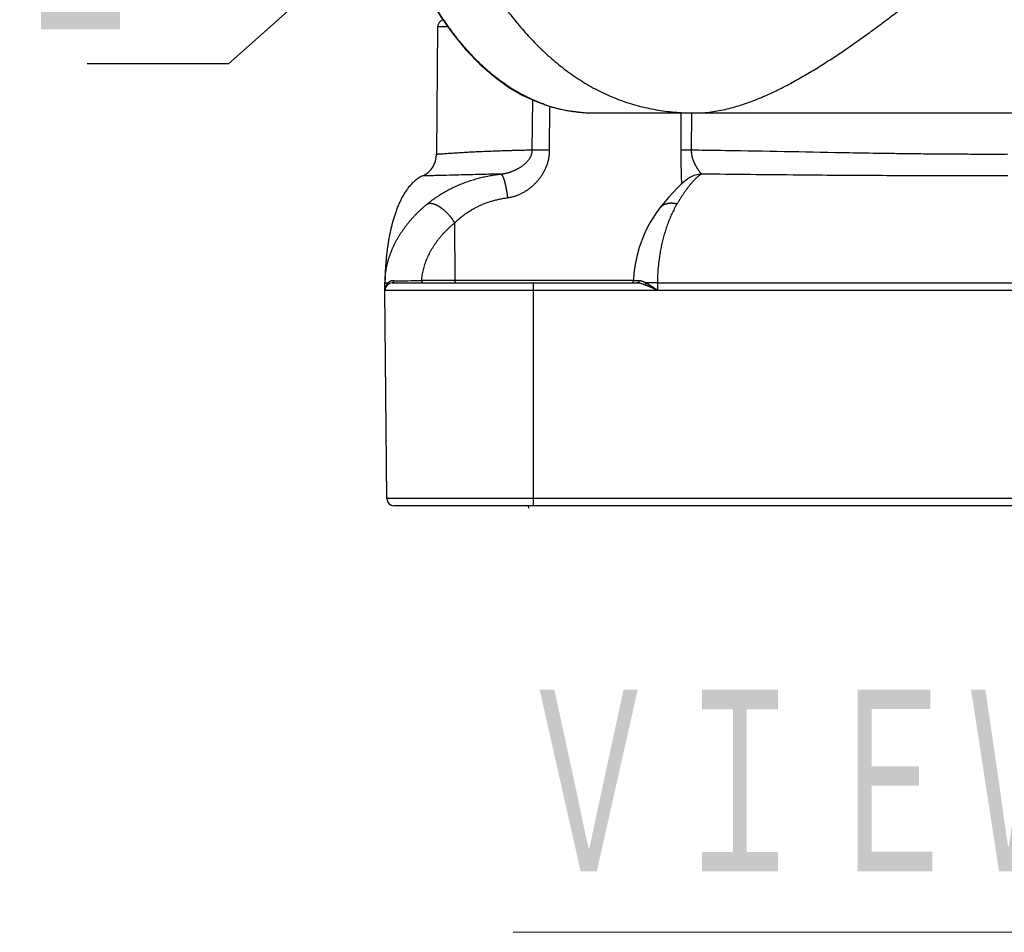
# Model space of a CAD drawing. Header units: millimetres. Extents: x 0 to 1076, y 0 to 742.
# Tile 7 of 124: x 313 to 354, y 157 to 196. Entities that reach past the tile are written whole.
import ezdxf

# ---------------------------------------------------------------- set-up
doc = ezdxf.new("R2010")
doc.units = ezdxf.units.MM
doc.header["$LTSCALE"] = 0.454724
doc.layers.add('NoLayerName_001', color=7, linetype='Continuous')
doc.styles.get("Standard").update_dxf_attribs({"font": 'txt', "bigfont": 'extfont2'})
doc.dimstyles.get("Standard").update_dxf_attribs({"dimtxt": 2.5, "dimasz": 2.5, "dimexe": 1, "dimexo": 1, "dimtad": 1, "dimdec": 3, "dimzin": 0, "dimdsep": 46, "dimtxsty": 'Standard', "dimcen": 2.5, "dimadec": 3, "dimazin": 0, "dimtfac": 0.75, "dimtdec": 3, "dimtmove": 0, "dimatfit": 3, "dimfxl": 1, "dimarcsym": 0})

msp = doc.modelspace()

# ---------------------------------------------------------------- linework, layer by layer
at = {"layer": 'NoLayerName_001', "color": 7, "linetype": 'Continuous', "lineweight": 25}
for p, q in [((330.2367, 195.5755), (330.1895, 190.1568)), ((336.9284, 191.9129), (371.9437, 191.9129)), ((341.1673, 191.9129), (367.7048, 191.9129)), ((340.9374, 189.168), (340.936, 189.1671)), ((339.6571, 187.8654), (339.6566, 187.8648)), ((328.0027, 184.3895), (328.0027, 184.6945)), ((328.3077, 184.6945), (338.7038, 184.6945)), ((328.0027, 184.3895), (380.8694, 184.3895)), ((328.0799, 175.5419), (328.0027, 184.3895)), ((380.4872, 175.2395), (328.3849, 175.2395))]:
    msp.add_line(p, q, dxfattribs=at)
at = {"layer": 'NoLayerName_001', "color": 8, "linetype": 'Continuous', "lineweight": 25}
for p, q in [((330.668, 195.5755), (330.2367, 195.5755)), ((334.2552, 190.3324), (334.2713, 192.4682)), ((334.9908, 190.3289), (335.003, 192.1948)), ((340.559, 191.9129), (340.5518, 190.3289)), ((341.0059, 191.9129), (340.9989, 190.3324)), ((330.9578, 187.2495), (330.9647, 184.7957)), ((328.1056, 184.6964), (328.1303, 184.6966)), ((338.5488, 184.7957), (329.565, 184.7957)), ((334.3071, 175.2395), (334.3071, 184.6945)), ((339.5638, 184.6945), (339.0707, 184.6966)), ((339.5638, 184.6945), (339.562, 184.3895)), ((339.5638, 184.6945), (369.3083, 184.6945)), ((380.7922, 175.5419), (328.0799, 175.5419))]:
    msp.add_line(p, q, dxfattribs=at)
at = {"layer": 'NoLayerName_001', "color": 7, "linetype": 'Continuous', "lineweight": 25}
for points in [[(329.8839, 196.7946), (330.3718, 195.9954), (330.8917, 195.2587), (331.4463, 194.5829), (332.0293, 193.9782), (332.6315, 193.4548), (333.2453, 193.0143), (333.8515, 192.6612), (334.4655, 192.3789), (335.0934, 192.1638), (335.7491, 192.0134), (336.4542, 191.9286), (336.9284, 191.9129)], [(340.9374, 189.168), (340.8535, 189.1116), (340.7126, 189.0041), (340.5647, 188.8765), (340.4036, 188.7232), (340.2262, 188.54), (340.0325, 188.3245), (339.8224, 188.0743), (339.6566, 187.8648)], [(339.6571, 187.8654), (339.4668, 187.6013), (339.2485, 187.2472), (339.0652, 186.8923), (338.9145, 186.5418), (338.7949, 186.2034), (338.7012, 185.8739), (338.6306, 185.5509), (338.5813, 185.2302), (338.5531, 184.9023), (338.5488, 184.7934)]]:
    msp.add_lwpolyline(points, dxfattribs=at)
for centre, radius, start, end in [((330.5417, 195.5729), 0.305, 105.0442, 179.49996), ((329.1728, 190.1657), 1.0167, 295.04595, 359.49996), ((331.1209, 184.6941), 3.1182, 179.83538, 179.9922), ((328.3077, 184.3895), 0.305, 90, 180), ((338.4472, 184.7962), 0.1017, 270.00004, 358.43024), ((328.3849, 175.5445), 0.305, 180.5, 270)]:
    msp.add_arc(centre, radius, start, end, dxfattribs=at)
at = {"layer": 'NoLayerName_001', "color": 8, "linetype": 'Continuous', "lineweight": 25}
for centre, radius, start, end in [((336.8414, 198.1738), 6.2544, 250.56275, 251.79905), ((336.8474, 198.1929), 6.2744, 251.80198, 254.77691), ((336.856, 198.225), 6.3076, 254.77733, 259.15773), ((336.87, 198.2986), 6.3826, 259.15903, 260.64301), ((336.9004, 198.501), 6.5872, 260.66832, 265.755), ((336.916, 198.6961), 6.7829, 265.74565, 266.65), ((336.9269, 198.9094), 6.9965, 266.66265, 270.01215), ((334.0742, 76.591), 113.7416, 89.538306, 89.908847), ((341.4598, 188.3408), 0.9783, 91.68223, 122.27004), ((328.3848, 184.4197), 0.3761, 129.53488, 132.5819), ((328.3775, 184.4293), 0.3641, 112.65221, 129.61149), ((328.4414, 379.6703), 194.8778, 269.97974, 270.330344), ((328.4493, 184.3895), 0.4466, 176.59694, 179.99909), ((328.4464, 184.3897), 0.4437, 165.16525, 176.60026), ((328.4379, 184.3918), 0.4349, 160.81779, 165.13704), ((335.3004, 175.8433), 1.3741, 206.11761, 211.31486)]:
    msp.add_arc(centre, radius, start, end, dxfattribs=at)
for points, knots in [([(328.6046, 207.3989), (328.6326, 207.2713), (328.6879, 207.0158), (328.7757, 206.6337), (328.8664, 206.2522), (328.9606, 205.8716), (329.0583, 205.4918), (329.1597, 205.113), (329.2648, 204.7352), (329.3736, 204.3585), (329.4862, 203.9829), (329.6029, 203.6084), (329.7236, 203.2353), (329.8484, 202.8636), (329.9776, 202.4933), (330.1111, 202.1246), (330.2491, 201.7576), (330.3917, 201.3922), (330.5391, 201.0287), (330.6914, 200.6673), (330.8489, 200.3081), (331.0116, 199.9512), (331.1798, 199.5969), (331.3537, 199.2453), (331.5334, 198.8967), (331.7192, 198.5511), (331.9112, 198.209), (332.1096, 197.8705), (332.3146, 197.5361), (332.5264, 197.2058), (332.7451, 196.88), (332.971, 196.5591), (333.2043, 196.2435), (333.4452, 195.9336), (333.694, 195.63), (333.9509, 195.3332), (334.2162, 195.0438), (334.49, 194.7622), (334.7728, 194.4895), (335.0634, 194.2249), (335.2659, 194.0586), (335.366, 193.9742)], [0, 0, 0, 0, 0.3920441, 0.7841228, 1.176225, 1.5683419, 1.9604673, 2.3525976, 2.7447318, 3.1368716, 3.5290172, 3.9211614, 4.3132996, 4.7054311, 5.0975598, 5.4896937, 5.8818457, 6.2740305, 6.666238, 7.0584476, 7.4506475, 7.8428364, 8.2350231, 8.6272277, 9.0194791, 9.4117718, 9.8040741, 10.1963688, 10.5886559, 10.9809534, 11.3732978, 11.7657323, 12.1582183, 12.5506995, 12.9431564, 13.3356092, 13.7281204, 14.1207956, 14.5136637, 14.906585, 15.2994655, 15.2994655, 15.2994655, 15.2994655]), ([(341.1673, 191.9129), (341.281, 191.9168), (341.5087, 191.9192), (341.8488, 191.9561), (342.1868, 192.0098), (342.5215, 192.0817), (342.8523, 192.1685), (343.1789, 192.269), (343.5013, 192.3816), (343.8195, 192.5051), (344.1339, 192.638), (344.4446, 192.7792), (344.7518, 192.9278), (345.0556, 193.0833), (345.3562, 193.2448), (345.6538, 193.4118), (345.9486, 193.5835), (346.2409, 193.7596), (346.5306, 193.9396), (346.8181, 194.1232), (347.1034, 194.3102), (347.3868, 194.5001), (347.6684, 194.6926), (347.9483, 194.8875), (348.2266, 195.0846), (348.5035, 195.2838), (348.7791, 195.4849), (349.0534, 195.6876), (349.3266, 195.8918), (349.5988, 196.0973), (349.87, 196.3041), (350.1404, 196.5121), (350.4099, 196.721), (350.6788, 196.9308), (350.9471, 197.1414), (351.2148, 197.3527), (351.482, 197.5647), (351.8377, 197.848), (352.2814, 198.2034), (353.0783, 198.8452), (353.6968, 199.3459), (354.139, 199.7032)], [0, 0, 0, 0, 0.3411376, 0.6828057, 1.0250186, 1.3674003, 1.7093419, 2.0508472, 2.3921965, 2.7335254, 3.0748361, 3.4160608, 3.7572527, 4.0984685, 4.4397191, 4.7809734, 5.1221717, 5.4633133, 5.8044324, 6.1455483, 6.4866661, 6.8277779, 7.1688718, 7.5099559, 7.8510396, 8.1921264, 8.5332155, 8.8743012, 9.2153776, 9.556448, 9.8975164, 10.2385845, 10.5796525, 10.9207189, 11.2617814, 11.6028412, 11.9439004, 12.2849603, 12.9670854, 13.6492184, 15.3545502, 15.3545502, 15.3545502, 15.3545502]), ([(334.7601, 192.2759), (334.6945, 192.3002), (334.5627, 192.3474), (334.3684, 192.4276), (334.1763, 192.5131), (333.9869, 192.6048), (333.8003, 192.702), (333.6165, 192.8048), (333.4358, 192.9127), (333.2583, 193.0257), (333.0841, 193.1434), (332.9131, 193.2658), (332.7454, 193.3925), (332.5809, 193.5234), (332.4198, 193.6582), (332.2619, 193.7969), (332.1073, 193.9392), (331.956, 194.0849), (331.8079, 194.2338), (331.6629, 194.3859), (331.5211, 194.5408), (331.3824, 194.6986), (331.2467, 194.8589), (331.1139, 195.0218), (330.984, 195.1869), (330.857, 195.3541), (330.7328, 195.5235), (330.6113, 195.6948), (330.4926, 195.868), (330.3766, 196.043), (330.2629, 196.2195), (330.1896, 196.3387), (330.1526, 196.3981)], [0, 0, 0, 0, 0.2099324, 0.4200265, 0.6302738, 0.8406504, 1.0511182, 1.2616257, 1.4721094, 1.6824974, 1.8927717, 2.1029737, 2.3131354, 2.5232771, 2.7334072, 2.9435232, 3.1536123, 3.36366, 3.5736857, 3.7837126, 3.993754, 4.2038146, 4.41389, 4.6239679, 4.8340285, 5.0440628, 5.2540781, 5.4640778, 5.6740614, 5.8840236, 6.0939553, 6.3038431, 6.3038431, 6.3038431, 6.3038431]), ([(335.366, 193.9742), (335.4692, 193.8936), (335.6733, 193.7294), (335.9928, 193.5005), (336.3203, 193.2831), (336.6574, 193.0802), (337.0029, 192.8917), (337.3564, 192.7184), (337.7171, 192.561), (338.0844, 192.42), (338.4574, 192.2961), (338.8355, 192.1901), (339.218, 192.1019), (339.604, 192.031), (339.9927, 191.977), (340.3833, 191.9398), (340.7751, 191.9165), (341.0366, 191.9153), (341.1673, 191.9129)], [0, 0, 0, 0, 0.3928223, 0.7856514, 1.1786411, 1.5719704, 1.9655316, 2.3591322, 2.7526108, 3.1458437, 3.5387519, 3.9313146, 4.3236543, 4.7159315, 5.1082302, 5.500569, 5.8928919, 6.2850492, 6.2850492, 6.2850492, 6.2850492]), ([(334.2552, 190.3324), (334.1812, 190.3309), (334.0332, 190.3279), (333.8113, 190.3229), (333.6016, 190.3178), (333.4043, 190.3126), (333.2194, 190.3074), (333.0468, 190.3022), (332.8865, 190.297), (332.7386, 190.292), (332.5907, 190.2867), (332.4428, 190.281), (332.2949, 190.2751), (332.1593, 190.2693), (332.0361, 190.2638), (331.9252, 190.2587), (331.8143, 190.2533), (331.7035, 190.2478), (331.5926, 190.242), (331.4818, 190.2359), (331.3709, 190.2297), (331.2601, 190.2231), (331.1493, 190.2164), (331.0385, 190.2094), (330.9277, 190.2022), (330.7924, 190.1932), (330.6201, 190.1813), (330.4724, 190.1708), (330.374, 190.1641), (330.3371, 190.1617), (330.3001, 190.1594), (330.2632, 190.1575), (330.2263, 190.1549), (330.2017, 190.1565), (330.1895, 190.1568)], [0, 0, 0, 0, 0.2220207, 0.4440417, 0.6660629, 0.8510807, 1.0360988, 1.221117, 1.3691313, 1.5171455, 1.6651595, 1.8131733, 1.9611871, 2.1092009, 2.2202113, 2.3312217, 2.4422321, 2.5532424, 2.6642528, 2.7752632, 2.8862735, 2.9972839, 3.1082942, 3.2193045, 3.3303148, 3.4413251, 3.6263421, 3.8483624, 3.8853664, 3.9223695, 3.9593714, 3.9963808, 4.0333795, 4.0701522, 4.0701522, 4.0701522, 4.0701522]), ([(332.9157, 189.3188), (332.9306, 189.3205), (332.9605, 189.3236), (333.0052, 189.33), (333.0497, 189.3374), (333.0941, 189.3459), (333.1382, 189.3556), (333.1821, 189.3663), (333.2258, 189.3781), (333.2692, 189.3909), (333.3123, 189.4047), (333.355, 189.4194), (333.3975, 189.4351), (333.4395, 189.4517), (333.4812, 189.4693), (333.5224, 189.4878), (333.5632, 189.5072), (333.6035, 189.5276), (333.6433, 189.5489), (333.6826, 189.5712), (333.7213, 189.5944), (333.7594, 189.6186), (333.7969, 189.6437), (333.8337, 189.6698), (333.8697, 189.6969), (333.905, 189.725), (333.9394, 189.7542), (333.9728, 189.7845), (334.0052, 189.816), (334.0364, 189.8486), (334.0663, 189.8824), (334.0948, 189.9174), (334.1218, 189.9537), (334.1469, 189.9913), (334.1701, 190.0301), (334.191, 190.0702), (334.2094, 190.1117), (334.2249, 190.1543), (334.2379, 190.1979), (334.2434, 190.2277), (334.2466, 190.2425)], [0, 0, 0, 0, 0.0450777, 0.0901788, 0.1353061, 0.1804607, 0.2256419, 0.2708473, 0.3160729, 0.3613132, 0.4065615, 0.4518094, 0.4970485, 0.5422742, 0.5874843, 0.6326773, 0.6778528, 0.7230111, 0.7681535, 0.8132823, 0.858401, 0.9035139, 0.9486248, 0.9937305, 1.0388304, 1.0839288, 1.1290358, 1.1741593, 1.2192879, 1.2644149, 1.3095456, 1.3546977, 1.3998822, 1.4450713, 1.490256, 1.5354603, 1.5807446, 1.6261522, 1.6715946, 1.716979, 1.716979, 1.716979, 1.716979]), ([(333.2015, 188.3143), (333.2255, 188.318), (333.2737, 188.3247), (333.3452, 188.3392), (333.4163, 188.3562), (333.4868, 188.3762), (333.5565, 188.3989), (333.6254, 188.4241), (333.6933, 188.452), (333.7601, 188.4822), (333.8258, 188.5148), (333.8902, 188.5495), (333.9533, 188.5864), (334.0149, 188.6254), (334.0752, 188.6664), (334.134, 188.7093), (334.1913, 188.754), (334.2473, 188.8006), (334.3017, 188.849), (334.3546, 188.8991), (334.4059, 188.9509), (334.4555, 189.0044), (334.5035, 189.0596), (334.5496, 189.1163), (334.5939, 189.1746), (334.6363, 189.2343), (334.6766, 189.2954), (334.7149, 189.3578), (334.751, 189.4214), (334.7848, 189.4862), (334.8163, 189.5521), (334.8455, 189.6191), (334.8721, 189.687), (334.8962, 189.7558), (334.9178, 189.8254), (334.9366, 189.8958), (334.9528, 189.9669), (334.9661, 190.0386), (334.9769, 190.1107), (334.9814, 190.1592), (334.984, 190.1833)], [0, 0, 0, 0, 0.0728387, 0.1458088, 0.2189072, 0.2921203, 0.365426, 0.4387939, 0.5121868, 0.585561, 0.6588676, 0.7320532, 0.8050823, 0.8779861, 0.9508059, 1.0235784, 1.0963366, 1.1691067, 1.2419051, 1.314747, 1.3876486, 1.4606272, 1.533693, 1.6068271, 1.6800051, 1.7532041, 1.8264033, 1.8995843, 1.9727317, 2.0458333, 2.1188808, 2.1918701, 2.2648032, 2.3376924, 2.4105546, 2.4834113, 2.5562879, 2.6292037, 2.7021377, 2.7750596, 2.7750596, 2.7750596, 2.7750596]), ([(334.2466, 190.2425), (334.2486, 190.2574), (334.2539, 190.2872), (334.2544, 190.3174), (334.2552, 190.3324)], [0, 0, 0, 0, 0.04526477, 0.090387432, 0.090387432, 0.090387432, 0.090387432]), ([(334.984, 190.1833), (334.9856, 190.2076), (334.9898, 190.256), (334.9901, 190.3046), (334.9908, 190.3289)], [0, 0, 0, 0, 0.07288178, 0.14569766, 0.14569766, 0.14569766, 0.14569766]), ([(340.5518, 190.3289), (340.5517, 190.3097), (340.5516, 190.2713), (340.5517, 190.2138), (340.5519, 190.1562), (340.5524, 190.0987), (340.553, 190.0411), (340.5538, 189.9836), (340.5548, 189.926), (340.5559, 189.8685), (340.5572, 189.811), (340.5586, 189.7534), (340.5606, 189.6767), (340.5634, 189.5809), (340.5684, 189.4275), (340.573, 189.2933), (340.5764, 189.1782), (340.578, 189.1207), (340.5794, 189.0632), (340.5805, 189.0056), (340.5812, 188.9481), (340.5813, 188.9097), (340.5814, 188.8905)], [0, 0, 0, 0, 0.0575462, 0.1150927, 0.1726397, 0.2301874, 0.2877361, 0.3452857, 0.4028361, 0.4603873, 0.5179389, 0.5754908, 0.6330424, 0.7481434, 0.8632382, 1.0934215, 1.1509701, 1.2085203, 1.2660702, 1.3236186, 1.3811651, 1.4387109, 1.4387109, 1.4387109, 1.4387109]), ([(340.9989, 190.3324), (340.9592, 190.3324), (340.8847, 190.3323), (340.7952, 190.332), (340.7356, 190.3317), (340.7008, 190.3315), (340.6561, 190.331), (340.6163, 190.3305), (340.5816, 190.33), (340.5667, 190.3297), (340.5567, 190.3291), (340.5518, 190.3289)], [0, 0, 0, 0, 0.11925244, 0.22360189, 0.26832223, 0.29813397, 0.32794395, 0.40248102, 0.41739236, 0.43230008, 0.44720495, 0.44720495, 0.44720495, 0.44720495]), ([(354.435, 190.1568), (354.2857, 190.1564), (353.987, 190.1555), (353.3898, 190.1552), (352.6433, 190.1566), (351.7475, 190.1615), (350.8517, 190.1693), (349.9559, 190.18), (348.9109, 190.1951), (346.5224, 190.2358), (343.9847, 190.2881), (341.7454, 190.3224), (341.1482, 190.3304), (340.9989, 190.3324)], [0, 0, 0, 0, 0.4479138, 0.8958291, 1.7916625, 2.6874977, 3.5833307, 4.4791591, 5.3749868, 6.71873, 11.6457753, 12.9895156, 13.4374288, 13.4374288, 13.4374288, 13.4374288]), ([(340.9989, 190.3324), (340.9991, 190.3249), (340.9992, 190.3099), (341, 190.2875), (341.0013, 190.265), (341.003, 190.2426), (341.0051, 190.2201), (341.0076, 190.1978), (341.0106, 190.1754), (341.014, 190.1532), (341.0178, 190.131), (341.022, 190.1089), (341.0266, 190.0869), (341.0316, 190.0649), (341.037, 190.0431), (341.0428, 190.0213), (341.0489, 189.9997), (341.0554, 189.9782), (341.0622, 189.9567), (341.0694, 189.9354), (341.0769, 189.9142), (341.0847, 189.8931), (341.0928, 189.8721), (341.1011, 189.8513), (341.1098, 189.8305), (341.1188, 189.8099), (341.128, 189.7894), (341.1375, 189.769), (341.1472, 189.7488), (341.1572, 189.7286), (341.1674, 189.7086), (341.1779, 189.6887), (341.1885, 189.6689), (341.1994, 189.6493), (341.2105, 189.6297), (341.2218, 189.6103), (341.2333, 189.591), (341.2449, 189.5718), (341.2568, 189.5527), (341.2689, 189.5337), (341.2771, 189.5212), (341.2811, 189.5149)], [0, 0, 0, 0, 0.02247636, 0.0449633, 0.06745979, 0.08996449, 0.11247578, 0.1349918, 0.15751041, 0.18002926, 0.20254576, 0.22505714, 0.24756118, 0.27005914, 0.29255298, 0.31504421, 0.33753386, 0.36002255, 0.38251044, 0.40499731, 0.42748253, 0.44996547, 0.47244691, 0.49492778, 0.51740865, 0.53988976, 0.56237102, 0.58485202, 0.60733207, 0.62981068, 0.65228824, 0.67476504, 0.69724122, 0.71971667, 0.74219111, 0.76466409, 0.78713592, 0.80960775, 0.83208065, 0.85455557, 0.87703334, 0.87703334, 0.87703334, 0.87703334]), ([(332.9157, 189.3188), (332.8053, 189.3166), (332.5706, 189.3121), (332.2118, 189.3042), (331.8115, 189.2947), (331.1904, 189.2789), (330.6384, 189.2632), (330.1968, 189.2527), (330.0588, 189.2497), (329.9483, 189.2476), (329.8517, 189.246), (329.7827, 189.245), (329.7275, 189.2443), (329.686, 189.244), (329.6446, 189.2436), (329.617, 189.2444), (329.6032, 189.2446)], [0, 0, 0, 0, 0.3313379, 0.7040932, 1.0768483, 1.5324378, 2.5678682, 2.7335372, 2.8577888, 2.9820405, 3.0648753, 3.1477084, 3.1891265, 3.2305463, 3.271959, 3.3133685, 3.3133685, 3.3133685, 3.3133685]), ([(329.7938, 188.0468), (329.8235, 188.0704), (329.8825, 188.1182), (329.9732, 188.1871), (330.0651, 188.2544), (330.1584, 188.3198), (330.2531, 188.3833), (330.349, 188.4449), (330.4461, 188.5045), (330.5445, 188.5622), (330.6439, 188.6178), (330.7445, 188.6714), (330.8461, 188.723), (330.9486, 188.7726), (331.0522, 188.8201), (331.1566, 188.8656), (331.262, 188.909), (331.3681, 188.9504), (331.475, 188.9897), (331.5827, 189.0269), (331.6911, 189.0621), (331.8001, 189.0953), (331.9097, 189.1265), (332.0198, 189.1556), (332.1305, 189.1827), (332.2416, 189.2079), (332.3532, 189.2311), (332.4651, 189.2524), (332.5773, 189.2718), (332.6899, 189.2893), (332.8027, 189.3052), (332.878, 189.3141), (332.9157, 189.3187)], [0, 0, 0, 0, 0.1138524, 0.227746, 0.341673, 0.455625, 0.5695934, 0.683569, 0.7975425, 0.9115052, 1.0254552, 1.1393956, 1.2533289, 1.3672569, 1.4811808, 1.5951011, 1.7090179, 1.8229324, 1.936848, 2.0507675, 2.1646921, 2.2786218, 2.3925554, 2.5064906, 2.620424, 2.7343552, 2.8482843, 2.9622095, 3.0761267, 3.1900299, 3.3039113, 3.417761, 3.417761, 3.417761, 3.417761]), ([(332.9157, 189.3188), (332.9236, 189.3149), (332.9412, 189.3091), (332.9587, 189.2877), (332.9746, 189.2662), (332.9876, 189.243), (332.9994, 189.2193), (333.0105, 189.1952), (333.0207, 189.1706), (333.0304, 189.1458), (333.0395, 189.1207), (333.0481, 189.0955), (333.0562, 189.0702), (333.064, 189.0448), (333.0714, 189.0193), (333.0786, 188.9938), (333.0855, 188.9681), (333.0922, 188.9424), (333.0987, 188.9166), (333.1049, 188.8908), (333.1109, 188.8649), (333.1168, 188.839), (333.1224, 188.813), (333.1278, 188.7869), (333.1331, 188.7609), (333.1382, 188.7347), (333.1432, 188.7086), (333.148, 188.6825), (333.1527, 188.6563), (333.1572, 188.6301), (333.1616, 188.6039), (333.1659, 188.5776), (333.17, 188.5514), (333.174, 188.5251), (333.1779, 188.4988), (333.1816, 188.4725), (333.1853, 188.4461), (333.1888, 188.4198), (333.1922, 188.3934), (333.1943, 188.3759), (333.1954, 188.3671)], [0, 0, 0, 0, 0.0263884, 0.053929, 0.0806893, 0.1070794, 0.1335027, 0.1600499, 0.1866814, 0.2133436, 0.2399792, 0.266578, 0.2931535, 0.3197169, 0.3462764, 0.3728378, 0.3994033, 0.4259735, 0.4525489, 0.4791295, 0.5057153, 0.5323057, 0.5589001, 0.5854976, 0.6120971, 0.6386972, 0.6652964, 0.6918929, 0.718486, 0.7450759, 0.771663, 0.7982476, 0.8248302, 0.851411, 0.8779903, 0.9045684, 0.9311456, 0.9577221, 0.9842982, 1.010874, 1.010874, 1.010874, 1.010874]), ([(341.4311, 189.3187), (341.4239, 189.3144), (341.4095, 189.306), (341.3884, 189.2924), (341.3677, 189.2783), (341.3474, 189.2636), (341.3273, 189.2484), (341.3077, 189.2328), (341.2883, 189.2168), (341.2691, 189.2005), (341.2503, 189.1839), (341.2316, 189.1671), (341.2132, 189.15), (341.1951, 189.1327), (341.1771, 189.1152), (341.1593, 189.0975), (341.1418, 189.0796), (341.1244, 189.0616), (341.1072, 189.0434), (341.0901, 189.025), (341.0733, 189.0064), (341.0621, 188.994), (341.0566, 188.9878)], [0, 0, 0, 0, 0.0250573, 0.05011783, 0.07519172, 0.1002842, 0.1253961, 0.1505242, 0.17566167, 0.20079851, 0.22592254, 0.25102996, 0.27612429, 0.30120874, 0.32628599, 0.35135819, 0.37642705, 0.40149378, 0.42655919, 0.45162367, 0.47668722, 0.50174947, 0.50174947, 0.50174947, 0.50174947]), ([(341.2811, 189.5149), (341.2853, 189.5086), (341.2935, 189.4961), (341.3061, 189.4775), (341.3189, 189.459), (341.3319, 189.4406), (341.345, 189.4225), (341.3585, 189.4045), (341.3721, 189.3866), (341.386, 189.369), (341.4002, 189.3515), (341.4146, 189.3341), (341.4257, 189.324), (341.4311, 189.3188)], [0, 0, 0, 0, 0.02248099, 0.04496244, 0.06744024, 0.08991075, 0.1123709, 0.13482128, 0.15727721, 0.17975852, 0.20228432, 0.22480622, 0.24725736, 0.24725736, 0.24725736, 0.24725736]), ([(354.4361, 189.2446), (353.569, 189.2445), (352.1818, 189.2431), (350.2743, 189.2466), (348.7137, 189.2521), (347.1531, 189.2613), (344.7255, 189.2812), (342.8182, 189.3041), (341.4311, 189.3188)], [0, 0, 0, 0, 2.6010673, 4.1617084, 5.7223466, 7.2829826, 8.8436197, 13.0053167, 13.0053167, 13.0053167, 13.0053167]), ([(341.0566, 188.9878), (341.0439, 188.9733), (341.0185, 188.9446), (340.9813, 188.9006), (340.9447, 188.8561), (340.9088, 188.8111), (340.8734, 188.7656), (340.8386, 188.7196), (340.8043, 188.6733), (340.7705, 188.6266), (340.7371, 188.5796), (340.7042, 188.5324), (340.6716, 188.4848), (340.6394, 188.4371), (340.6076, 188.389), (340.5762, 188.3408), (340.5451, 188.2923), (340.5144, 188.2436), (340.484, 188.1946), (340.4539, 188.1455), (340.4241, 188.0963), (340.4045, 188.0632), (340.3947, 188.0467)], [0, 0, 0, 0, 0.0575829, 0.1151694, 0.1727647, 0.2303718, 0.2879912, 0.3456212, 0.4032586, 0.4608979, 0.5185322, 0.576156, 0.6337706, 0.6913781, 0.7489802, 0.8065783, 0.8641736, 0.9217666, 0.9793579, 1.0369476, 1.0945353, 1.1521208, 1.1521208, 1.1521208, 1.1521208]), ([(329.7938, 188.0468), (329.8029, 188.0511), (329.8206, 188.0608), (329.8496, 188.0697), (329.8794, 188.0757), (329.9097, 188.0785), (329.9399, 188.0785), (329.97, 188.0761), (329.9998, 188.0715), (330.0293, 188.0652), (330.0585, 188.0575), (330.0872, 188.0485), (330.1155, 188.0383), (330.1434, 188.027), (330.1709, 188.0149), (330.1981, 188.0018), (330.2248, 187.9881), (330.2512, 187.9736), (330.2772, 187.9585), (330.3028, 187.9427), (330.3281, 187.9265), (330.353, 187.9096), (330.3776, 187.8924), (330.4019, 187.8746), (330.4259, 187.8565), (330.4495, 187.8379), (330.4729, 187.8189), (330.4959, 187.7996), (330.5186, 187.7799), (330.541, 187.7599), (330.5631, 187.7395), (330.585, 187.7189), (330.6065, 187.6979), (330.6277, 187.6766), (330.6487, 187.6551), (330.6693, 187.6332), (330.6897, 187.6111), (330.7098, 187.5887), (330.7295, 187.5661), (330.749, 187.5432), (330.7617, 187.5277), (330.7681, 187.52)], [0, 0, 0, 0, 0.0300699, 0.0603319, 0.0907472, 0.1211088, 0.1512986, 0.1814341, 0.2115811, 0.2417363, 0.2718558, 0.3019483, 0.3320373, 0.3621326, 0.3922317, 0.4223218, 0.4523979, 0.4824681, 0.5125384, 0.542611, 0.5726853, 0.6027575, 0.6328238, 0.6628865, 0.692948, 0.72301, 0.753073, 0.7831366, 0.8131998, 0.8432609, 0.8733205, 0.9033795, 0.9334382, 0.963497, 0.9935558, 1.0236144, 1.0536721, 1.0837287, 1.1137848, 1.1438409, 1.1738976, 1.1738976, 1.1738976, 1.1738976]), ([(330.9578, 187.2495), (330.9782, 187.2688), (331.0188, 187.3076), (331.0814, 187.3639), (331.1451, 187.419), (331.2099, 187.4728), (331.2759, 187.5252), (331.343, 187.5762), (331.4111, 187.6258), (331.4804, 187.6738), (331.5506, 187.7203), (331.6219, 187.7653), (331.6941, 187.8086), (331.7673, 187.8504), (331.8414, 187.8905), (331.9163, 187.929), (331.9921, 187.9658), (332.0687, 188.0009), (332.1461, 188.0343), (332.2241, 188.0659), (332.3029, 188.0959), (332.3823, 188.1242), (332.4622, 188.1507), (332.5428, 188.1755), (332.6238, 188.1986), (332.7053, 188.22), (332.7872, 188.2398), (332.8695, 188.2579), (332.9521, 188.2744), (333.035, 188.2892), (333.1181, 188.3028), (333.1737, 188.3103), (333.2015, 188.3143)], [0, 0, 0, 0, 0.0841722, 0.1683776, 0.252608, 0.3368559, 0.4211148, 0.5053789, 0.5896435, 0.6739052, 0.7581624, 0.8424148, 0.9266621, 1.0109046, 1.0951431, 1.1793788, 1.2636134, 1.3478494, 1.4320891, 1.5163336, 1.6005832, 1.6848371, 1.7690939, 1.8533513, 1.9376067, 2.0218609, 2.1061141, 2.1903644, 2.2746075, 2.3588369, 2.4430439, 2.5272177, 2.5272177, 2.5272177, 2.5272177]), ([(333.1954, 188.3671), (333.1964, 188.3583), (333.1985, 188.3407), (333.2005, 188.3231), (333.2015, 188.3143)], [0, 0, 0, 0, 0.026575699, 0.053151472, 0.053151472, 0.053151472, 0.053151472]), ([(340.3947, 188.0468), (340.3754, 188.0131), (340.3361, 187.9463), (340.2811, 187.8437), (340.2284, 187.74), (340.1781, 187.6349), (340.1303, 187.5288), (340.0847, 187.4216), (340.0414, 187.3135), (340.0002, 187.2046), (339.9611, 187.095), (339.924, 186.9847), (339.889, 186.8737), (339.8559, 186.7622), (339.8247, 186.6501), (339.7953, 186.5375), (339.7677, 186.4245), (339.742, 186.311), (339.718, 186.1971), (339.6957, 186.0829), (339.6752, 185.9684), (339.6565, 185.8535), (339.6394, 185.7384), (339.6241, 185.623), (339.6104, 185.5074), (339.5985, 185.3916), (339.5883, 185.2757), (339.5798, 185.1596), (339.5731, 185.0434), (339.5681, 184.9271), (339.5648, 184.8109), (339.5643, 184.7333), (339.5638, 184.6945)], [0, 0, 0, 0, 0.1163035, 0.2326475, 0.3490364, 0.4654645, 0.581917, 0.6983699, 0.8147939, 0.9311853, 1.0475575, 1.1639204, 1.2802801, 1.3966392, 1.5129969, 1.6293494, 1.7456965, 1.8620431, 1.9783933, 2.0947502, 2.211116, 2.327492, 2.4438783, 2.5602743, 2.6766763, 2.7930784, 2.9094752, 3.0258615, 3.1422329, 3.2585851, 3.3749146, 3.4912182, 3.4912182, 3.4912182, 3.4912182]), ([(340.3947, 188.0468), (340.386, 188.0488), (340.3687, 188.0531), (340.3426, 188.0586), (340.3163, 188.0635), (340.2899, 188.0678), (340.2634, 188.0713), (340.2367, 188.0742), (340.2101, 188.0764), (340.1833, 188.0778), (340.1565, 188.0784), (340.1298, 188.0782), (340.103, 188.0772), (340.0763, 188.0753), (340.0496, 188.0725), (340.0231, 188.0688), (339.9968, 188.0642), (339.9706, 188.0585), (339.9446, 188.0519), (339.9189, 188.0442), (339.8936, 188.0354), (339.8687, 188.0256), (339.8442, 188.0146), (339.8203, 188.0025), (339.7969, 187.9892), (339.7743, 187.9748), (339.7524, 187.9592), (339.7313, 187.9425), (339.7111, 187.9248), (339.6919, 187.906), (339.6737, 187.8863), (339.6627, 187.8723), (339.6571, 187.8654)], [0, 0, 0, 0, 0.0267102, 0.05344063, 0.08018512, 0.10693884, 0.13369843, 0.16046208, 0.18722964, 0.21400266, 0.24078418, 0.26757149, 0.29435704, 0.32113595, 0.34790652, 0.37467047, 0.40143322, 0.42820402, 0.45499393, 0.48179797, 0.50860535, 0.53541037, 0.56221297, 0.58901931, 0.61584229, 0.64269939, 0.66958406, 0.69647266, 0.72334356, 0.75017837, 0.77696297, 0.80368852, 0.80368852, 0.80368852, 0.80368852]), ([(329.565, 184.7957), (329.5677, 184.8341), (329.5717, 184.911), (329.5861, 185.0257), (329.6052, 185.14), (329.6297, 185.2536), (329.6591, 185.3663), (329.6932, 185.4779), (329.7318, 185.5884), (329.7745, 185.6974), (329.8212, 185.805), (329.8716, 185.9109), (329.9255, 186.0149), (329.9826, 186.1169), (330.0426, 186.2167), (330.1055, 186.3143), (330.171, 186.4097), (330.2392, 186.5029), (330.3099, 186.594), (330.383, 186.683), (330.4586, 186.7701), (330.5365, 186.8552), (330.6167, 186.9383), (330.6989, 187.0194), (330.7832, 187.0984), (330.8693, 187.1754), (330.9284, 187.2247), (330.9578, 187.2495)], [0, 0, 0, 0, 0.115393, 0.2309627, 0.3467854, 0.4629046, 0.5793332, 0.696056, 0.8130323, 0.9301986, 1.0474705, 1.1647454, 1.2819041, 1.398813, 1.5153258, 1.6313655, 1.7470304, 1.8624371, 1.9776948, 2.0929049, 2.2081612, 2.3235294, 2.4389908, 2.5545049, 2.6700287, 2.7855171, 2.9009232, 2.9009232, 2.9009232, 2.9009232]), ([(330.7681, 187.52), (330.7744, 187.5122), (330.7871, 187.4967), (330.8056, 187.473), (330.8238, 187.4491), (330.8418, 187.425), (330.8594, 187.4006), (330.8767, 187.376), (330.8936, 187.3512), (330.9102, 187.3261), (330.9265, 187.3008), (330.9424, 187.2753), (330.9526, 187.2581), (330.9578, 187.2495)], [0, 0, 0, 0, 0.03005772, 0.06011704, 0.09017843, 0.12024231, 0.15030772, 0.18037289, 0.2104363, 0.24049674, 0.27055328, 0.30060534, 0.33065264, 0.33065264, 0.33065264, 0.33065264]), ([(328.0027, 184.6945), (328.0035, 184.6946), (328.0051, 184.6948), (328.0074, 184.6947), (328.0096, 184.6951), (328.0117, 184.6953), (328.014, 184.6953), (328.0164, 184.6953), (328.0187, 184.6953), (328.021, 184.6953), (328.0241, 184.6954), (328.0271, 184.6955), (328.0301, 184.6956), (328.0324, 184.6956), (328.0347, 184.6956), (328.0476, 184.6958), (328.0652, 184.696), (328.0881, 184.6963), (328.0995, 184.6964), (328.1056, 184.6964)], [0, 0, 0, 0, 0.00246231, 0.00482533, 0.00682955, 0.0089848, 0.01129996, 0.0136876, 0.01605775, 0.01837719, 0.02065991, 0.02517534, 0.02743715, 0.0297112, 0.03199497, 0.03428576, 0.06860385, 0.08461283, 0.10291198, 0.10291198, 0.10291198, 0.10291198]), ([(328.1303, 184.6966), (328.1293, 184.6956), (328.1273, 184.6937), (328.1244, 184.6908), (328.1214, 184.6879), (328.1185, 184.6849), (328.1157, 184.6819), (328.1128, 184.6788), (328.11, 184.6758), (328.1073, 184.6727), (328.1045, 184.6695), (328.1018, 184.6664), (328.0991, 184.6632), (328.0965, 184.66), (328.0939, 184.6567), (328.0913, 184.6534), (328.0888, 184.6501), (328.0863, 184.6468), (328.0838, 184.6435), (328.0814, 184.6401), (328.079, 184.6367), (328.0774, 184.6344), (328.0766, 184.6333)], [0, 0, 0, 0, 0.004155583, 0.008311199, 0.012467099, 0.016623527, 0.020780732, 0.024938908, 0.029098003, 0.033257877, 0.037418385, 0.041579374, 0.045740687, 0.049902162, 0.054063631, 0.058224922, 0.062385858, 0.066546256, 0.070705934, 0.0748647, 0.079022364, 0.08317873, 0.08317873, 0.08317873, 0.08317873]), ([(328.1303, 184.6966), (328.1306, 184.6952), (328.1311, 184.6925), (328.1317, 184.6884), (328.1321, 184.6843), (328.1323, 184.6801), (328.1324, 184.6759), (328.1322, 184.6718), (328.1319, 184.6676), (328.1313, 184.6634), (328.1306, 184.6593), (328.1296, 184.6552), (328.1284, 184.6512), (328.1269, 184.6473), (328.1253, 184.6434), (328.1234, 184.6396), (328.1213, 184.636), (328.1191, 184.6324), (328.1166, 184.6291), (328.1139, 184.6259), (328.1111, 184.6228), (328.109, 184.621), (328.108, 184.6201)], [0, 0, 0, 0, 0.004139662, 0.008293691, 0.012457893, 0.016628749, 0.020803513, 0.024980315, 0.029158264, 0.03333756, 0.0375196, 0.04170709, 0.045903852, 0.05010957, 0.054319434, 0.058528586, 0.062732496, 0.066927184, 0.071109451, 0.075277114, 0.079429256, 0.083566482, 0.083566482, 0.083566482, 0.083566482]), ([(328.3725, 184.7925), (328.3702, 184.7924), (328.3656, 184.7924), (328.3587, 184.7922), (328.3517, 184.7919), (328.3448, 184.7914), (328.3379, 184.7907), (328.331, 184.79), (328.3242, 184.7891), (328.3173, 184.788), (328.3104, 184.7869), (328.3036, 184.7856), (328.2968, 184.7841), (328.29, 184.7825), (328.2833, 184.7808), (328.2766, 184.779), (328.2699, 184.777), (328.2633, 184.7749), (328.2567, 184.7727), (328.2502, 184.7703), (328.2437, 184.7679), (328.2395, 184.7661), (328.2373, 184.7652)], [0, 0, 0, 0, 0.00692016, 0.01384052, 0.02076239, 0.0276871, 0.03461603, 0.04155044, 0.04849027, 0.0554347, 0.06238284, 0.06933377, 0.07628656, 0.08324023, 0.09019379, 0.09714623, 0.10409653, 0.11104367, 0.11798664, 0.12492441, 0.13185599, 0.1387804, 0.1387804, 0.1387804, 0.1387804]), ([(328.3725, 184.7925), (328.3724, 184.791), (328.3724, 184.7882), (328.3721, 184.7839), (328.3717, 184.7797), (328.3712, 184.7754), (328.3706, 184.7712), (328.3698, 184.767), (328.3689, 184.7628), (328.368, 184.7587), (328.3668, 184.7545), (328.3656, 184.7504), (328.3642, 184.7464), (328.3627, 184.7424), (328.3611, 184.7384), (328.3593, 184.7346), (328.3574, 184.7308), (328.3553, 184.727), (328.353, 184.7234), (328.3506, 184.7198), (328.348, 184.7164), (328.3452, 184.7132), (328.3422, 184.71), (328.3391, 184.7071), (328.3357, 184.7045), (328.3322, 184.702), (328.3284, 184.6999), (328.3245, 184.698), (328.3204, 184.6965), (328.3162, 184.6954), (328.312, 184.6947), (328.3091, 184.6946), (328.3077, 184.6945)], [0, 0, 0, 0, 0.00426165, 0.00852695, 0.01279516, 0.01706561, 0.0213378, 0.02561133, 0.02988597, 0.03416164, 0.03843845, 0.04271621, 0.04699352, 0.05126934, 0.05554338, 0.05981619, 0.06408922, 0.06836485, 0.07264648, 0.07693688, 0.08123095, 0.08552313, 0.08981124, 0.094097, 0.09838654, 0.10269086, 0.10702022, 0.1113612, 0.11569572, 0.12001069, 0.12429979, 0.12856545, 0.12856545, 0.12856545, 0.12856545]), ([(329.565, 184.7957), (329.565, 184.7937), (329.5651, 184.7898), (329.5653, 184.784), (329.5657, 184.7781), (329.5664, 184.7723), (329.5673, 184.7663), (329.5684, 184.7603), (329.5699, 184.754), (329.5717, 184.7476), (329.5739, 184.7412), (329.5763, 184.7348), (329.5791, 184.7285), (329.5823, 184.7225), (329.5857, 184.7168), (329.5895, 184.7115), (329.5936, 184.7067), (329.5981, 184.7025), (329.6029, 184.6991), (329.608, 184.6966), (329.6136, 184.6948), (329.6174, 184.6947), (329.6194, 184.6945)], [0, 0, 0, 0, 0.00589732, 0.01172773, 0.01754881, 0.02342093, 0.02940716, 0.03557296, 0.04198316, 0.0486339, 0.05544495, 0.06233497, 0.06922695, 0.07604994, 0.08274142, 0.08925068, 0.09554359, 0.10160913, 0.10746795, 0.11318209, 0.11886309, 0.12467343, 0.12467343, 0.12467343, 0.12467343]), ([(330.9647, 184.7957), (330.9647, 184.7937), (330.9647, 184.7898), (330.965, 184.784), (330.9654, 184.7781), (330.966, 184.7723), (330.9669, 184.7663), (330.9681, 184.7603), (330.9696, 184.754), (330.9714, 184.7476), (330.9735, 184.7412), (330.976, 184.7348), (330.9788, 184.7285), (330.9819, 184.7225), (330.9854, 184.7168), (330.9891, 184.7115), (330.9933, 184.7067), (330.9977, 184.7025), (331.0025, 184.6991), (331.0077, 184.6966), (331.0132, 184.6948), (331.0171, 184.6947), (331.019, 184.6945)], [0, 0, 0, 0, 0.00589732, 0.01172773, 0.01754881, 0.02342093, 0.02940716, 0.03557296, 0.04198316, 0.04863389, 0.05544494, 0.06233496, 0.06922694, 0.07604993, 0.08274141, 0.08925067, 0.09554358, 0.10160912, 0.10746794, 0.11318208, 0.11886308, 0.12467341, 0.12467341, 0.12467341, 0.12467341]), ([(338.7821, 184.7925), (338.7391, 184.7925), (338.678, 184.7925), (338.6134, 184.7927), (338.5847, 184.7929), (338.5727, 184.7929), (338.5632, 184.793), (338.5596, 184.7932), (338.556, 184.793), (338.5524, 184.7933), (338.55, 184.7934), (338.5488, 184.7934)], [0, 0, 0, 0, 0.12923055, 0.18307893, 0.19384827, 0.21539436, 0.21896586, 0.22253487, 0.22619525, 0.22972121, 0.23333144, 0.23333144, 0.23333144, 0.23333144]), ([(338.7821, 184.7925), (338.7821, 184.7909), (338.782, 184.7879), (338.7816, 184.7833), (338.781, 184.7787), (338.7803, 184.7742), (338.7795, 184.7697), (338.7785, 184.7652), (338.7773, 184.7608), (338.7759, 184.7564), (338.7744, 184.752), (338.7727, 184.7477), (338.7709, 184.7435), (338.7688, 184.7394), (338.7666, 184.7353), (338.7643, 184.7314), (338.7617, 184.7276), (338.759, 184.7239), (338.756, 184.7203), (338.7529, 184.7169), (338.7496, 184.7137), (338.7462, 184.7106), (338.7426, 184.7078), (338.7388, 184.7052), (338.7348, 184.7028), (338.7307, 184.7007), (338.7264, 184.6989), (338.722, 184.6973), (338.7176, 184.6961), (338.713, 184.6952), (338.7084, 184.6946), (338.7054, 184.6946), (338.7038, 184.6946)], [0, 0, 0, 0, 0.00458079, 0.00916733, 0.01375856, 0.01835348, 0.02295126, 0.02755123, 0.03215291, 0.03675606, 0.04136056, 0.04596515, 0.05056814, 0.05516859, 0.05976639, 0.06436235, 0.0689583, 0.07355711, 0.07816208, 0.08277147, 0.08738175, 0.09199099, 0.09659917, 0.1012084, 0.10582312, 0.11044973, 0.11508661, 0.11972509, 0.12435729, 0.12897693, 0.13357991, 0.13816495, 0.13816495, 0.13816495, 0.13816495]), ([(339.0214, 184.6201), (339.0163, 184.6219), (339.006, 184.6256), (338.9906, 184.631), (338.9751, 184.6364), (338.9596, 184.6416), (338.9441, 184.6467), (338.9285, 184.6516), (338.9129, 184.6564), (338.8972, 184.6611), (338.8814, 184.6655), (338.8655, 184.6698), (338.8496, 184.6739), (338.8337, 184.6777), (338.8176, 184.6813), (338.8015, 184.6845), (338.7853, 184.6874), (338.7691, 184.6899), (338.7528, 184.6919), (338.7365, 184.6934), (338.7202, 184.6944), (338.7093, 184.6944), (338.7038, 184.6945)], [0, 0, 0, 0, 0.01635813, 0.03271215, 0.04906358, 0.06541422, 0.08176614, 0.09812175, 0.11448383, 0.13085549, 0.14724032, 0.1636423, 0.18006564, 0.1965065, 0.21295225, 0.22939193, 0.24581731, 0.26222325, 0.27860818, 0.2949745, 0.31132904, 0.32768348, 0.32768348, 0.32768348, 0.32768348]), ([(339.0707, 184.6966), (339.0662, 184.6989), (339.0571, 184.7035), (339.0434, 184.7104), (339.0297, 184.7171), (339.0159, 184.7237), (339.0021, 184.7301), (338.9881, 184.7364), (338.9741, 184.7425), (338.96, 184.7484), (338.9458, 184.7541), (338.9314, 184.7597), (338.917, 184.7649), (338.9024, 184.77), (338.8877, 184.7747), (338.8729, 184.779), (338.8579, 184.7828), (338.8429, 184.7861), (338.8278, 184.7888), (338.8126, 184.7909), (338.7974, 184.7922), (338.7872, 184.7923), (338.7821, 184.7925)], [0, 0, 0, 0, 0.01528834, 0.03056865, 0.04584374, 0.06111682, 0.07639161, 0.09167235, 0.10696388, 0.12227169, 0.13760197, 0.15296167, 0.1683585, 0.18379212, 0.19923997, 0.21467961, 0.23009376, 0.2454713, 0.26080829, 0.27610901, 0.29138714, 0.30666668, 0.30666668, 0.30666668, 0.30666668]), ([(339.0707, 184.6966), (339.0702, 184.6952), (339.0691, 184.6923), (339.0674, 184.6881), (339.0656, 184.6839), (339.0637, 184.6797), (339.0617, 184.6756), (339.0596, 184.6715), (339.0575, 184.6674), (339.0553, 184.6634), (339.053, 184.6594), (339.0506, 184.6554), (339.0481, 184.6515), (339.0455, 184.6477), (339.0428, 184.6439), (339.0401, 184.6402), (339.0372, 184.6366), (339.0343, 184.6331), (339.0312, 184.6297), (339.028, 184.6264), (339.0248, 184.6231), (339.0225, 184.6211), (339.0214, 184.6201)], [0, 0, 0, 0, 0.004572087, 0.009142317, 0.013714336, 0.018291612, 0.022877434, 0.027474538, 0.032081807, 0.036696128, 0.041314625, 0.045934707, 0.050554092, 0.05517083, 0.059783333, 0.064390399, 0.068991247, 0.07358554, 0.078173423, 0.082755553, 0.087333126, 0.091907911, 0.091907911, 0.091907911, 0.091907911]), ([(339.562, 184.3895), (339.5378, 184.4056), (339.4976, 184.4324), (339.4493, 184.4643), (339.417, 184.4855), (339.3928, 184.5014), (339.3685, 184.5172), (339.3442, 184.5329), (339.3198, 184.5486), (339.2953, 184.5642), (339.2708, 184.5797), (339.2462, 184.595), (339.2216, 184.6102), (339.1968, 184.6252), (339.1718, 184.64), (339.1468, 184.6546), (339.1216, 184.6689), (339.0963, 184.683), (339.0792, 184.692), (339.0707, 184.6966)], [0, 0, 0, 0, 0.0869135, 0.14485382, 0.17382497, 0.20279759, 0.23177237, 0.26075007, 0.28973154, 0.31871747, 0.34770631, 0.37669563, 0.40568343, 0.43466823, 0.46364915, 0.492626, 0.52159937, 0.55057067, 0.57954227, 0.57954227, 0.57954227, 0.57954227]), ([(328.0766, 184.6333), (328.0756, 184.6317), (328.0735, 184.6287), (328.0705, 184.6241), (328.0676, 184.6194), (328.0647, 184.6147), (328.0618, 184.6099), (328.0591, 184.6052), (328.0564, 184.6003), (328.0537, 184.5955), (328.0511, 184.5906), (328.0486, 184.5856), (328.0462, 184.5807), (328.0438, 184.5757), (328.0415, 184.5706), (328.0392, 184.5656), (328.037, 184.5605), (328.0349, 184.5554), (328.0329, 184.5502), (328.0309, 184.5451), (328.0289, 184.5399), (328.0277, 184.5364), (328.0271, 184.5347)], [0, 0, 0, 0, 0.00552575, 0.01105158, 0.01657799, 0.0221055, 0.02763462, 0.03316577, 0.03869882, 0.0442335, 0.04976949, 0.05530647, 0.06084412, 0.06638211, 0.07192007, 0.07745765, 0.08299449, 0.0885302, 0.09406442, 0.09959674, 0.10512678, 0.11065415, 0.11065415, 0.11065415, 0.11065415]), ([(339.562, 184.3895), (339.5352, 184.4017), (339.4906, 184.4219), (339.437, 184.4461), (339.4013, 184.4621), (339.3744, 184.4741), (339.3476, 184.486), (339.3207, 184.4979), (339.2938, 184.5097), (339.2668, 184.5214), (339.2398, 184.533), (339.2127, 184.5445), (339.1856, 184.5559), (339.1585, 184.5671), (339.1312, 184.5781), (339.1039, 184.589), (339.0765, 184.5996), (339.049, 184.61), (339.0306, 184.6167), (339.0214, 184.6201)], [0, 0, 0, 0, 0.08815868, 0.14692997, 0.17631622, 0.20570337, 0.23509186, 0.26448216, 0.29387483, 0.32327024, 0.35266736, 0.38206472, 0.41146114, 0.44085575, 0.47024801, 0.49963783, 0.52902554, 0.55841197, 0.5877985, 0.5877985, 0.5877985, 0.5877985])]:
    msp.add_open_spline(points, degree=3, knots=knots, dxfattribs=at)
at = {"layer": 'NoLayerName_001', "color": 7, "linetype": 'Continuous', "lineweight": 25}
for points, knots in [([(329.6032, 189.2446), (329.5761, 189.2308), (329.5211, 189.2045), (329.4426, 189.1573), (329.3669, 189.106), (329.2944, 189.0501), (329.2251, 188.9905), (329.1589, 188.9273), (329.0958, 188.8611), (329.0357, 188.7921), (328.9785, 188.7206), (328.9241, 188.6469), (328.8723, 188.5713), (328.8229, 188.4941), (328.776, 188.4155), (328.7314, 188.3356), (328.6889, 188.2546), (328.6485, 188.1726), (328.61, 188.0897), (328.5734, 188.0059), (328.5384, 187.9215), (328.505, 187.8364), (328.4732, 187.7507), (328.4428, 187.6645), (328.4139, 187.5779), (328.3863, 187.4907), (328.3599, 187.4032), (328.3348, 187.3153), (328.3109, 187.2272), (328.2881, 187.1387), (328.2663, 187.0499), (328.2457, 186.9609), (328.226, 186.8717), (328.2073, 186.7823), (328.1896, 186.6927), (328.1727, 186.6029), (328.1568, 186.5129), (328.1417, 186.4228), (328.1275, 186.3326), (328.114, 186.2422), (328.1058, 186.1819), (328.1016, 186.1517)], [0, 0, 0, 0, 0.0913793, 0.1828503, 0.2743295, 0.3657532, 0.4571646, 0.548574, 0.639988, 0.7314601, 0.8230154, 0.9146445, 1.0063065, 1.0979323, 1.1894615, 1.2809212, 1.3723463, 1.4637593, 1.5551713, 1.6465827, 1.7379842, 1.8293702, 1.9207501, 2.0121314, 2.1035176, 2.1949086, 2.2863012, 2.3776884, 2.4690637, 2.5604303, 2.6517925, 2.7431535, 2.8345147, 2.9258764, 3.0172376, 3.1085961, 3.1999512, 3.2913046, 3.3826573, 3.4740101, 3.565363, 3.565363, 3.565363, 3.565363]), ([(328.0027, 184.7031), (328.0038, 184.7465), (328.0045, 184.8335), (328.0135, 184.9637), (328.0268, 185.0936), (328.0453, 185.223), (328.0686, 185.3518), (328.0964, 185.4797), (328.1288, 185.6065), (328.1654, 185.7321), (328.2061, 185.8563), (328.2508, 185.979), (328.2994, 186.1002), (328.3517, 186.2198), (328.4075, 186.3377), (328.4668, 186.454), (328.5294, 186.5685), (328.5951, 186.6812), (328.6639, 186.792), (328.7356, 186.901), (328.8102, 187.008), (328.8876, 187.1131), (328.9676, 187.2161), (329.0502, 187.3171), (329.1353, 187.416), (329.2228, 187.5128), (329.3126, 187.6075), (329.4047, 187.6999), (329.4989, 187.7901), (329.5952, 187.878), (329.6932, 187.9639), (329.7605, 188.019), (329.7938, 188.0468)], [0, 0, 0, 0, 0.1303076, 0.2607646, 0.391372, 0.5221122, 0.652951, 0.7838388, 0.9147122, 1.0454966, 1.1761581, 1.3067344, 1.4372598, 1.5677585, 1.6982446, 1.828723, 1.9591899, 2.0896355, 2.2200663, 2.3504958, 2.4809328, 2.611382, 2.7418439, 2.872315, 3.0027884, 3.1332575, 3.2637187, 3.3941662, 3.5245913, 3.6549829, 3.7853275, 3.9156094, 3.9156094, 3.9156094, 3.9156094]), ([(328.1016, 186.1517), (328.0976, 186.1215), (328.0896, 186.0612), (328.0786, 185.9705), (328.0683, 185.8797), (328.0588, 185.7888), (328.05, 185.6979), (328.0419, 185.6069), (328.0346, 185.5159), (328.0281, 185.4248), (328.0222, 185.3336), (328.0171, 185.2424), (328.0128, 185.1511), (328.0091, 185.0599), (328.0063, 184.9685), (328.0043, 184.8772), (328.0029, 184.7859), (328.0029, 184.725), (328.0027, 184.6945)], [0, 0, 0, 0, 0.0913527, 0.1827043, 0.2740538, 0.3654016, 0.4567485, 0.5480955, 0.6394432, 0.7307922, 0.822143, 0.9134959, 1.0048496, 1.0962022, 1.1875522, 1.2788984, 1.3702403, 1.4615777, 1.4615777, 1.4615777, 1.4615777])]:
    msp.add_open_spline(points, degree=3, knots=knots, dxfattribs=at)

# ---------------------------------------------------------------- texts
at = {"layer": 'NoLayerName_001', "color": 3, "linetype": 'Continuous', "lineweight": 13, "insert": (318.2335, 194.6241), "char_height": 8.75, "attachment_point": 9, "line_spacing_factor": 0.771429}
msp.add_mtext('\\A1;\\W0.6667;１', dxfattribs=at)
at = {"layer": 'NoLayerName_001', "color": 3, "lineweight": 13, "insert": (333.4361, 158.8796), "char_height": 8.75, "attachment_point": 7}
msp.add_mtext('\\A1;\\W0.6667;\\LＶＩＥＷ\u3000Ｂ\\l', dxfattribs=at)

# ---------------------------------------------------------------- leaders
at = {"layer": 'NoLayerName_001', "color": 3, "linetype": 'Continuous', "lineweight": 13, "annotation_type": 0, "has_hookline": 1, "hookline_direction": 1, "text_width": 2.8701}
msp.add_leader([(347.2651, 217.0162), (321.3585, 193.9991), (318.8585, 193.9991)], dimstyle='Standard', override={"dimtxt": 8.75, "dimldrblk": 'DOT'}, dxfattribs=at)

doc.saveas('drawing.dxf')
